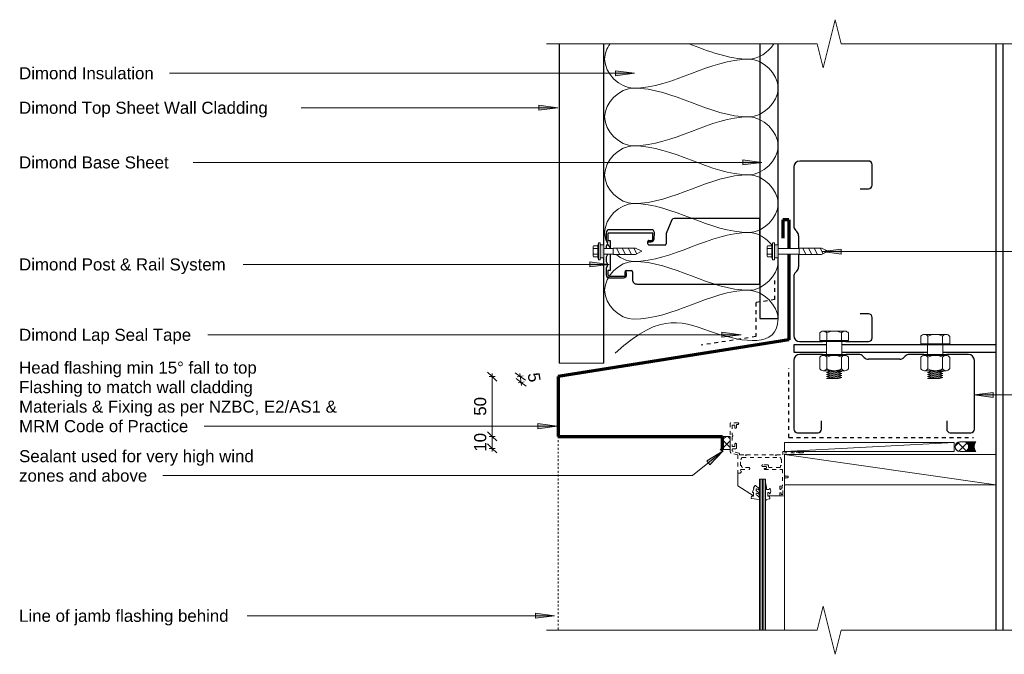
# Model space of a CAD drawing. Header units: millimetres. Extents: x -6646 to -5323, y 2886 to 3413.
# Tile 1 of 2: x -6646 to -5828, y 2886 to 3413. Entities that reach past the tile are written whole.
import ezdxf

# ---------------------------------------------------------------- set-up
doc = ezdxf.new("R2010")
doc.units = ezdxf.units.MM
for name, pattern in [('Dash', [6.35, 3.175, -3.175]), ('Dash 1_16_', [3.175, 1.5875, -1.5875]), ('Dash 1_8_', [6.35, 3.175, -3.175])]:
    doc.linetypes.add(name, pattern=pattern)
for name, color, linetype, lineweight in [('A-ANNO-DIMS', 7, 'Continuous', 9), ('A-ANNO-DIMS-5', 7, 'Continuous', 9), ('A-DETL-GENF', 7, 'Continuous', 9), ('A-DETL-GENF-HDLN', 7, 'Dash 1_8_', 9), ('A-DETL-MEDM', 7, 'Continuous', 30), ('A-DETL-THIN', 7, 'Continuous', 9), ('G-ANNO-TEXT', 7, 'Continuous', 9)]:
    doc.layers.add(name, color=color, linetype=linetype, lineweight=lineweight)
doc.layers.add('A-DETL', color=7, linetype='Continuous', lineweight=9, true_color=0x00a600)
doc.layers.add('A-DETL-HDLN', color=7, linetype='Dash 1_16_', lineweight=9, true_color=0x3e3e3e)
doc.styles.add('Arial', font='arial.ttf', dxfattribs={"height": 10})
doc.dimstyles.new('New_ARIAL_2', dxfattribs={"dimscale": 304.8, "dimtxt": 10.202594, "dimasz": 0.024606, "dimexe": 0.008202, "dimexo": 0.0625, "dimgap": 0.00651, "dimtad": 1, "dimdec": 0, "dimzin": 0, "dimdsep": 46, "dimtxsty": 'Arial', "dimblk1": 'OBLIQUE', "dimblk2": 'OBLIQUE', "dimsah": 1, "dimcen": 0.09, "dimdle": 0.008202, "dimazin": 0, "dimtfac": 1, "dimtdec": 4, "dimtix": 1, "dimtmove": 0, "dimatfit": 3, "dimfxl": 0.008202, "dimfxlon": 1, "dimtvp": 1, "dimtolj": 1, "dimtzin": 0, "dimarcsym": 2})
doc.dimstyles.new('New_ARIAL_2_1', dxfattribs={"dimscale": 304.8, "dimtxt": 10.202594, "dimasz": 0.024606, "dimexe": 0.008202, "dimexo": 0.0625, "dimgap": 0.00651, "dimtad": 1, "dimdec": 0, "dimzin": 0, "dimdsep": 46, "dimtxsty": 'Arial', "dimblk1": 'OBLIQUE', "dimblk2": 'OBLIQUE', "dimsah": 1, "dimcen": 0.09, "dimdle": 0.008202, "dimazin": 0, "dimtfac": 1, "dimtdec": 4, "dimtix": 1, "dimtmove": 2, "dimatfit": 3, "dimfxl": 0.008202, "dimfxlon": 1, "dimtvp": 1, "dimtolj": 1, "dimtzin": 0, "dimarcsym": 2})

# ---------------------------------------------------------------- blocks, each defined once
blk = doc.blocks.new('Dimond AshGrid Post _ Rail Base - Dimond AshGrid Post _ Rail Base-2102051-ASC - Window _ Door Head')
at = {"layer": 'A-DETL-GENF', "lineweight": 30}
for p, q in [((48.25, 22.5), (-179.99, 22.5)), ((-179.99, 22.5), (-179.99, 7.5)), ((-179.99, 7.5), (-129.63, 7.5)), ((-118.63, 7.5), (48.25, 7.5))]:
    blk.add_line(p, q, dxfattribs=at)
blk = doc.blocks.new('dmd _timber liner1 - window head 2-2125877-ASC - Window _ Door Head')
at = {"layer": 'A-DETL-GENF'}
for p, q in [((-12.5, 87.79), (-12.5, 81.66)), ((-12.5, -87.79), (12.5, 87.79)), ((12.5, -87.79), (12.5, 87.79)), ((-12.5, 81.66), (-12.5, -87.79)), ((-12.5, -87.79), (12.5, -87.79))]:
    blk.add_line(p, q, dxfattribs=at)
blk = doc.blocks.new('window head1 - Window 2-1971277-ASC - Window _ Door Head')
at = {"layer": 'A-DETL-GENF'}
for p, q in [((0, 4.95), (0, -5.5)), ((18.01, -125.43), (18.01, 0)), ((18.01, 0), (23.01, 0)), ((19.26, -125.43), (19.26, 0)), ((20.51, -125.43), (20.51, 0)), ((21.76, -125.43), (21.76, 0)), ((23.01, -125.43), (23.01, 0)), ((0, -5.5), (13.02, -13.85)), ((12.29, -10.74), (13.52, -8.12)), ((13.05, -7.28), (14.15, -5.39)), ((13.52, -7.64), (13.26, -7.64)), ((13.52, -8.12), (13.52, -7.64)), ((15.42, -8.17), (15.42, -9.35)), ((23.01, -3.69), (23.01, -9.16)), ((24.01, -7.07), (23.51, -3.66)), ((24.01, -8.6), (24.01, -7.07)), ((26.52, -7.77), (26.26, -8.6)), ((11.32, -15.73), (11.47, -14)), ((11.47, -14), (13.02, -14)), ((17.73, -16.97), (11.53, -16)), ((13.02, -11.1), (12.52, -11.1)), ((13.02, -14), (13.02, -11.1)), ((15.42, -11.78), (15.42, -12.83)), ((17.91, -8.61), (17.77, -8.78)), ((18.02, -15.43), (18.02, -16.73)), ((23.01, -10.89), (23.01, -17.75)), ((26.26, -8.6), (24.01, -8.6)), ((24.03, -16.91), (26.54, -16.24)), ((35, -13.85), (25, -13.85)), ((25.01, -14), (25.01, -11.1)), ((25.01, -11.1), (26.26, -11.1)), ((26.56, -14), (25.01, -14)), ((26.26, -11.1), (26.52, -11.92)), ((26.73, -15.98), (26.56, -14)), ((23.48, -17.87), (24.03, -16.91))]:
    blk.add_line(p, q, dxfattribs=at)
for centre, radius, start, end in [((13.26, -7.4), 0.237, 150, 270), ((14.58, -5.64), 0.5, 94.13533, 150), ((14.49, -6.14), 1, 17.9896, 87.0762), ((15.67, -8.17), 0.25, 80.2777, 180), ((15.92, -5.67), 0.5, 197.9896, 245.17835), ((13.48, -10.95), 5.31, 31.30042, 65.17835), ((15.18, -11.04), 3.16, 45.3449, 80.2777), ((17.58, -8.32), 0.444, 319.20688, 32.7008), ((23.26, -3.69), 0.25, 8.37364, 180), ((26.76, -7.85), 0.25, 28.07249, 162.41205), ((23.01, -9.85), 4.5, 331.92751, 28.07249), ((11.57, -15.75), 0.25, 175, 261.04611), ((12.52, -10.85), 0.25, 154.98875, 270), ((15.92, -9.35), 0.5, 180, 245.01386), ((15.67, -11.78), 0.25, 73.92868, 180), ((15.92, -12.83), 0.5, 180, 249.6624), ((13.27, -15.04), 5.78, 34.68363, 65.01386), ((14.58, -15.57), 4.19, 46.10803, 73.92868), ((14.29, -17.24), 4.21, 27.38899, 69.6624), ((17.58, -8.61), 0.25, 225.3449, 319.20688), ((17.6, -12.27), 0.3, 247.19356, 327), ((17.34, -11.97), 0.682, 327, 36.9849), ((17.52, -15.43), 0.5, 0, 29.17044), ((26.76, -11.85), 0.25, 197.58795, 331.92751), ((26.48, -16), 0.25, 285, 4.74193), ((17.77, -16.73), 0.25, 261.04611, 0), ((23.26, -17.75), 0.25, 180, 330)]:
    blk.add_arc(centre, radius, start, end, dxfattribs=at)
at = {"layer": 'A-DETL-GENF-HDLN'}
for p, q in [((-6.17, 46.34), (-6.17, 35.57)), ((0.08, 46.86), (-5.55, 46.86)), ((-2.47, 45.01), (-4.47, 45.01)), ((-4.47, 45.01), (-4.47, 36.92)), ((-2.47, 43.11), (-2.47, 45.01)), ((0.08, 45.36), (-0.97, 45.36)), ((-0.97, 43.11), (-0.97, 45.36)), ((-6.17, 35.57), (-6.17, 24.81)), ((-4.47, 35.31), (-4.47, 27.21)), ((-6.17, 24.81), (-6.17, 23.04)), ((-2.47, 27.21), (-4.47, 27.21)), ((-4.47, 24.86), (-4.47, 23.69)), ((-1.68, 25.36), (-3.96, 25.36)), ((-2.47, 29.11), (-2.47, 27.21)), ((-0.97, 29.11), (-0.97, 26.07)), ((0, 20.15), (-5.51, 21.63)), ((1.02, 21.64), (-3.68, 22.9)), ((0, 20.15), (0, 4.95)), ((2.05, 20.15), (6.22, 20.15)), ((2.45, 11.35), (2.45, 16.65)), ((2.45, 16.65), (3.25, 16.65)), ((3.25, 16.65), (3.25, 17.51)), ((3.91, 18.15), (35.1, 18.15)), ((6.81, 19.56), (6.22, 20.15)), ((7.4, 20.15), (6.81, 19.56)), ((7.4, 20.15), (31.22, 20.15)), ((31.81, 19.56), (31.22, 20.15)), ((32.4, 20.15), (31.81, 19.56)), ((32.4, 20.15), (37.5, 20.15)), ((35.71, 16.65), (35.71, 17.74)), ((36.5, 16.65), (35.71, 16.65)), ((36.5, 16.65), (36.5, 11.35)), ((38.98, 23.15), (37.5, 23.15)), ((37.5, 23.15), (37.5, 20.15)), ((39, 3.36), (39, 21.9)), ((53.65, 21.9), (39, 21.9)), ((39, 20.83), (39, 3.83)), ((45.34, 22.35), (45.34, 23.15)), ((51.7, 22.35), (45.34, 22.35)), ((51.7, 23.15), (51.7, 22.35)), ((3.25, 11.35), (2.45, 11.35)), ((3.25, 10.42), (3.25, 11.35)), ((9.6, 9.85), (4.03, 9.85)), ((24.95, 11.95), (20.8, 11.95)), ((23.65, 10.45), (20.8, 10.45)), ((23.65, 8.95), (22.4, 8.95)), ((25.55, 10.37), (25.55, 11.55)), ((35.07, 9.85), (26.17, 9.85)), ((36.5, 11.35), (35.69, 11.35)), ((35.69, 11.35), (35.69, 10.38)), ((2.05, 4.95), (0, 4.95)), ((2.87, 5.77), (2.05, 4.95)), ((2.96, 6.51), (2.45, 7.4)), ((2.88, 8.15), (9.6, 8.15)), ((22.4, 8.15), (37.3, 8.15)), ((37.3, 8.15), (37.3, -5.85)), ((39, 0.43), (39, -13.85)), ((39.7, 2.65), (41.25, 2.65)), ((39.73, 1.15), (41.25, 1.15)), ((37.3, -5.85), (35, -5.85)), ((35, -5.85), (35, -7.88)), ((36.25, -7.1), (36.25, -7.88)), ((37.5, -7.1), (36.25, -7.1)), ((37.5, -12.6), (37.5, -7.1)), ((35, -11.81), (35, -13.85)), ((35, -13.85), (39, -13.85)), ((36.25, -12.6), (36.25, -11.81)), ((36.25, -12.6), (37.5, -12.6))]:
    blk.add_line(p, q, dxfattribs=at)
for centre, radius, start, end in [((-5.6, 46.29), 0.571, 85.28808, 174.71192), ((-1.72, 43.11), 0.75, 180, 360), ((0.08, 46.11), 0.75, 270, 90), ((-5.08, 36.11), 1.01, 307.08651, 52.91349), ((-3.92, 24.8), 0.554, 94.60976, 185.39024), ((-1.72, 29.11), 0.75, 0, 180), ((-1.68, 26.07), 0.712, 270, 0), ((-3.81, 23.28), 2.37, 185.77671, 224.22329), ((-2.63, 24.74), 2.12, 209.60039, 240.39961), ((0.78, 20.96), 0.715, 350.59055, 79.40945), ((2.08, 20.75), 0.598, 170.59055, 267.40945), ((4.01, 17.39), 0.767, 82.95832, 171.04168), ((35.03, 17.4), 0.754, 26.64159, 95.35841), ((53.65, 23.15), 1.25, 270, 0), ((4.08, 10.73), 0.883, 200.80132, 273.19868), ((8.91, 9), 1.09, 309.01479, 50.98521), ((20.8, 11.2), 0.75, 90, 270), ((22.4, 8.55), 0.4, 90, 270), ((23.15, 9.7), 0.901, 303.69007, 56.30993), ((24.9, 11.23), 0.728, 26.61131, 94.11559), ((26.14, 10.44), 0.59, 186.64331, 273.35669), ((35.06, 10.49), 0.642, 270.48427, 349.51573), ((2.96, 7.61), 0.552, 98.54161, 201.45839), ((2.39, 6.21), 0.649, 317.70693, 27.70693), ((39.7, 3.36), 0.703, 180, 270), ((39.73, 0.43), 0.727, 90, 180), ((41.25, 1.9), 0.75, 270, 90), ((35.63, -7.88), 0.625, 180, 360), ((35.63, -11.81), 0.625, 0, 180)]:
    blk.add_arc(centre, radius, start, end, dxfattribs=at)
blk = doc.blocks.new('dmd_sealant - Use sealant for very high wind zones _ above-2049923-ASC - Window _ Door Head')
at = {"layer": 'A-DETL-GENF'}
h = blk.add_hatch(dxfattribs=at)
h.set_pattern_fill('FP_1', color=256, style=0, pattern_type=2)
h.set_pattern_definition([(45, (6061.433, -3056.039), (-3.535534, 3.535534), []), (135, (6061.433, -3056.039), (-3.535534, -3.535534), [])])
h.paths.add_polyline_path([(0, 0), (5.83, 0), (5.83, 10.76), (0, 10.76)])
for p, q in [((5.83, 10.76), (0, 10.76)), ((0, 10.76), (0, 0)), ((5.83, 0), (5.83, 10.76)), ((0, 0), (5.83, 0))]:
    blk.add_line(p, q, dxfattribs=at)
blk = doc.blocks.new('HP_WProof - PEF Rod with Sealant - HP_Wproof - PEF Rod With Sealant-1913247-ASC - Window _ Door Head')
at = {"layer": 'A-DETL-GENF'}
blk.add_hatch(color=256, dxfattribs=at).paths.add_polyline_path([(8.16, 20.27), (6.92, 19.49), (5.53, 19), (4.08, 18.84), (2.62, 19), (1.19, 19.51), (0, 20.27), (0, 10.15), (0.14, 11.21), (0.55, 12.19), (1.19, 13.04), (2.04, 13.69), (3.02, 14.09), (4.08, 14.23), (5.24, 14.05), (6.12, 13.69), (7, 12.99), (7.61, 12.19), (8.02, 11.17), (8.16, 10.15), (8.16, 12.99)])
h = blk.add_hatch(dxfattribs=at)
h.set_pattern_fill('FP_2', color=256, style=0, pattern_type=2)
h.set_pattern_definition([(135, (3062.314, 5871.856), (-3.535534, -3.535534), []), (225, (3062.314, 5871.856), (3.535534, -3.535534), [])])
h.paths.add_polyline_path([(8.16, 7.12), (8.16, 10.11), (8.02, 11.17), (7.61, 12.15), (6.96, 12.99), (6.12, 13.64), (5.13, 14.05), (4.08, 14.19), (3.02, 14.05), (2.04, 13.64), (1.19, 12.99), (0.55, 12.15), (0.14, 11.17), (0, 10.11), (0, 7.12), (0.14, 6.06), (0.55, 5.08), (1.19, 4.23), (2.04, 3.58), (3.02, 3.18), (4.08, 3.04), (5.13, 3.18), (6.12, 3.58), (6.96, 4.23), (7.61, 5.08), (8.02, 6.06)])
for p, q in [((0, 20.27), (0, 10.15)), ((8.16, 10.15), (8.16, 20.27)), ((0, 10.11), (0, 7.12)), ((8.16, 7.12), (8.16, 10.11))]:
    blk.add_line(p, q, dxfattribs=at)
for centre, radius, start, end in [((4.08, 25.38), 6.54, 231.44782, 308.55218), ((4.08, 10.11), 4.08, 360, 180), ((4.08, 7.12), 4.08, 180, 360)]:
    blk.add_arc(centre, radius, start, end, dxfattribs=at)
blk = doc.blocks.new('Packer _Adjustable_1 - Packer _Adjustable_ 2-2063901-ASC - Window _ Door Head')
at = {"layer": 'A-DETL-GENF'}
for p, q in [((83.05, 31.81), (75.57, 31.81)), ((75.57, 31.81), (75.57, -109)), ((75.57, 31.81), (82.99, -109)), ((83.05, -109), (83.05, 31.81)), ((75.57, -109), (83.05, -109))]:
    blk.add_line(p, q, dxfattribs=at)
blk = doc.blocks.new('DHS_purlins_150 - Dimond hi-span steel purlin _specify size_-1974646-ASC - Window _ Door Head')
at = {"layer": 'A-DETL-GENF', "lineweight": 30}
for p, q in [((62, 0), (5, 0)), ((0, -5), (0, -22.93)), ((65, -20), (65, -3)), ((55, -23), (62, -23)), ((0, -42.07), (0, -53.93)), ((1.46, -57.46), (2.54, -58.54)), ((4, -62.07), (4, -87.93)), ((0, -96.07), (0, -106.93)), ((2.54, -91.46), (1.46, -92.54)), ((0, -126.07), (0, -145)), ((62, -127), (55, -127)), ((65, -147), (65, -130)), ((5, -150), (62, -150))]:
    blk.add_line(p, q, dxfattribs=at)
for centre, radius, start, end in [((62, -3), 3, 360, 90), ((5, -5), 5, 90, 180), ((62, -20), 3, 270, 0), ((5, -53.93), 5, 180, 225), ((-1, -62.07), 5, 0, 45), ((-1, -87.93), 5, 315, 0), ((5, -96.07), 5, 135, 180), ((62, -130), 3, 360, 90), ((5, -145), 5, 180, 270), ((62, -147), 3, 270, 0)]:
    blk.add_arc(centre, radius, start, end, dxfattribs=at)
blk = doc.blocks.new('Long section5 - Dimond Brownbuilt 900 wall cladding _specify thickness and coating_-1978609-ASC - Window _ Door Head')
at = {"layer": 'A-DETL-GENF'}
blk.add_line((0, 0), (0, -37), dxfattribs=at)
at = {"layer": 'A-DETL-MEDM'}
for p, q in [((265.33, 0), (0, 0)), ((0, -37), (87.45, -37)), ((98.45, -37), (265.33, -37))]:
    blk.add_line(p, q, dxfattribs=at)
blk = doc.blocks.new('DHS_purlins_150 - Dimond hi-span steel purlin _specify size_-V1-ASC - Window _ Door Head')
at = {"layer": 'A-DETL-GENF', "lineweight": 30}
for p, q in [((62, 0), (5, 0)), ((0, -5), (0, -53.93)), ((65, -20), (65, -3)), ((55, -23), (62, -23)), ((1.46, -57.46), (2.54, -58.54)), ((4, -62.07), (4, -72.75)), ((4, -77.25), (4, -87.93)), ((0, -96.07), (0, -145)), ((2.54, -91.46), (1.46, -92.54)), ((62, -127), (55, -127)), ((65, -147), (65, -130)), ((5, -150), (23.93, -150)), ((43.07, -150), (62, -150))]:
    blk.add_line(p, q, dxfattribs=at)
for centre, radius, start, end in [((62, -3), 3, 360, 90), ((5, -5), 5, 90, 180), ((62, -20), 3, 270, 0), ((5, -53.93), 5, 180, 225), ((-1, -62.07), 5, 0, 45), ((-1, -87.93), 5, 315, 0), ((5, -96.07), 5, 135, 180), ((62, -130), 3, 360, 90), ((5, -145), 5, 180, 270), ((62, -147), 3, 270, 0)]:
    blk.add_arc(centre, radius, start, end, dxfattribs=at)
blk = doc.blocks.new('Steel Structure - Steel Structure-2125813-ASC - Window _ Door Head')
at = {"layer": 'A-DETL-GENF', "lineweight": 30}
for p, q in [((-56.77, 6), (-83.92, 6)), ((-83.92, 6), (-83.92, 0)), ((24.01, 6), (-44.07, 6)), ((83.92, 6), (43.16, 6)), ((-83.92, 0), (-56.77, 0)), ((-44.07, 0), (27.23, 0)), ((39.93, 0), (83.92, 0))]:
    blk.add_line(p, q, dxfattribs=at)
blk = doc.blocks.new('Steel Structure - Steel Structure-2047354-ASC - Window _ Door Head')
at = {"layer": 'A-DETL-GENF', "lineweight": 30}
for p, q in [((247.66, 6), (-239.46, 6)), ((-239.46, 0), (247.66, 0))]:
    blk.add_line(p, q, dxfattribs=at)
blk = doc.blocks.new('Dimond AshGrid Post _ Rail System - Dimond AshGrid Post _ Rail System-1973272-ASC - Window _ Door Head')
at = {"layer": 'A-DETL-GENF', "lineweight": 30}
for p, q in [((-22.1, 110.24), (-22.1, 98.24)), ((-20.77, 108.69), (-20.77, 96.97)), ((-16.02, 111.46), (-19.67, 111.46)), ((-14.32, 112.69), (-19.65, 112.69)), ((-16.02, 109.46), (-16.02, 111.46)), ((-2.25, 109.46), (-16.02, 109.46)), ((-11.71, 111.62), (-13.24, 112.44)), ((-9.07, 112.44), (-10.6, 111.62)), ((-5.32, 112.69), (-7.98, 112.69)), ((-2.71, 111.62), (-4.24, 112.44)), ((3.68, 112.69), (2.25, 112.69)), ((9.07, 109.46), (2.25, 109.46)), ((6.29, 111.62), (4.76, 112.44)), ((8.93, 112.44), (7.4, 111.62)), ((15.07, 111.46), (9.07, 111.46)), ((9.07, 111.46), (9.07, 109.46)), ((15.45, 112.69), (10.02, 112.69)), ((15.07, 73.96), (15.07, 111.46)), ((17.9, 75.14), (17.9, 110.24)), ((-17.02, 90.96), (-23.51, 90.96)), ((-20.77, 96.97), (-17.02, 96.97)), ((-19.4, 95.81), (-16.04, 96.16)), ((-16.02, 95.97), (-16.02, 91.96)), ((-27.22, 87.21), (-27.22, -15)), ((5.22, 63.91), (5.22, 77.16)), ((6.22, 78.16), (8.07, 78.16)), ((8, 77.64), (8, 75.39)), ((9.07, 77.16), (9.07, 75.16)), ((10.17, 73.96), (15.07, 73.96)), ((10.33, 72.94), (15.33, 72.69)), ((14.85, 62.91), (6.22, 62.91)), ((26.01, 58.18), (14.85, 62.91)), ((27.22, 4.25), (27.22, 56.33)), ((27.22, -15), (27.22, 4.25)), ((-27.22, -15), (27.22, -15))]:
    blk.add_line(p, q, dxfattribs=at)
for centre, radius, start, end in [((-19.65, 110.24), 2.45, 90, 180), ((-16.76, 108.69), 4.02, 136.41957, 180), ((-14.32, 110.24), 2.45, 63.66863, 90), ((-11.15, 112.74), 1.25, 243.66863, 296.33137), ((-7.98, 110.24), 2.45, 90, 116.33137), ((-5.32, 110.24), 2.45, 63.66863, 90), ((-2.15, 112.74), 1.25, 243.66863, 265.34225), ((3.68, 110.24), 2.45, 63.66863, 90), ((6.85, 112.74), 1.25, 243.66863, 296.33137), ((10.02, 110.24), 2.45, 90, 116.33137), ((15.45, 110.24), 2.45, 0, 90), ((-19.65, 98.24), 2.45, 180, 276), ((-23.51, 87.25), 3.71, 90, 180.6364), ((-17.02, 95.97), 1, 360, 90), ((-17.02, 91.96), 1, 270, 360), ((6.22, 77.16), 1, 90, 180), ((10.45, 75.39), 2.45, 180, 267.14), ((8.07, 77.16), 1, 360, 90), ((10.27, 75.16), 1.2, 180, 265.22289), ((15.45, 75.14), 2.45, 267.14, 0), ((6.22, 63.91), 1, 180, 270), ((25.21, 56.33), 2.01, 0, 66.57877)]:
    blk.add_arc(centre, radius, start, end, dxfattribs=at)
blk = doc.blocks.new('Break Line_dimond - Break Line_dimond-2048575-ASC - Window _ Door Head')
at = {"layer": 'A-DETL-GENF'}
for p, q in [((5, 20), (0, 0)), ((10, 0), (5, 20)), ((-10, 0), (-246.08, 0)), ((-5, -20), (-10, 0)), ((0, 0), (-5, -20)), ((234.73, 0), (10, 0))]:
    blk.add_line(p, q, dxfattribs=at)
blk = doc.blocks.new('Break Line_dimond - Break Line_dimond-2049729-ASC - Window _ Door Head')
at = {"layer": 'A-DETL-GENF'}
for p, q in [((-10, 0), (-5, 20)), ((-5, 20), (0, 0)), ((-246.08, 0), (-10, 0)), ((0, 0), (5, -20)), ((5, -20), (10, 0)), ((10, 0), (234.73, 0))]:
    blk.add_line(p, q, dxfattribs=at)
blk = doc.blocks.new('Detail-Screws-12Gx45mmTek screw 30mm1 - Prefinished screw with neoprene washer-2084702-ASC - Window _ Door Head')
at = {"layer": 'A-DETL-GENF'}
blk.add_hatch(color=256, dxfattribs=at).paths.add_polyline_path([(-5.5, 0), (5.5, 0), (5.5, 3), (-5.5, 3)])
for p, q in [((-4.5, 8.68), (-4.5, 5)), ((-4.5, 5), (-4.5, 8.68)), ((3.37, 9), (-3.38, 9)), ((-3.38, 9), (3.37, 9)), ((-2.25, 5), (-2.25, 8.68)), ((2.25, 5), (2.25, 8.68)), ((4.5, 5), (4.5, 8.68)), ((4.5, 5), (4.5, 8.68)), ((-4.5, 5), (-7, 4.5)), ((-7, 4.5), (-4.5, 5)), ((-7, 4.5), (-7, 3)), ((-7, 3), (-7, 4.5)), ((-7, 4.5), (7, 4.5)), ((-7, 3), (-5.5, 3)), ((-5.5, 3), (-7, 3)), ((5.5, 3), (-5.5, 3)), ((-5.5, 3), (-5.5, 0)), ((-5.5, 0), (5.5, 0)), ((-4.5, 5), (4.5, 5)), ((-2.25, 0), (-2.25, -7.67)), ((2.25, -7.67), (2.25, 0)), ((7, 4.5), (4.5, 5)), ((7, 4.5), (4.5, 5)), ((5.5, 3), (7, 3)), ((7, 3), (5.5, 3)), ((5.5, 0), (5.5, 3)), ((7, 3), (7, 4.5)), ((7, 4.5), (7, 3)), ((-2.25, -7.67), (-2.55, -7.67)), ((-2.55, -7.67), (-2.55, -26.17)), ((-2.25, -7.67), (2.25, -7.67)), ((2.55, -7.67), (2.25, -7.67)), ((2.55, -26.17), (2.55, -7.67)), ((-2.55, -13.2), (2.55, -10.5)), ((-2.55, -18.02), (2.55, -15.32)), ((-2.55, -22.84), (2.55, -20.15)), ((-2.55, -26.17), (0, -31.67)), ((-1.99, -27.37), (2.55, -24.97)), ((0, -31.67), (2.55, -26.17))]:
    blk.add_line(p, q, dxfattribs=at)
for centre, radius, start, end in [((-3.38, 6.87), 2.13, 90, 121.89079), ((-3.38, 6.87), 2.13, 58.10921, 121.89079), ((0, 0.96), 8.04, 73.7398, 106.2602), ((3.37, 6.87), 2.13, 58.10921, 121.89079), ((3.37, 6.87), 2.13, 58.10921, 90)]:
    blk.add_arc(centre, radius, start, end, dxfattribs=at)
blk = doc.blocks.new('Detail-Screws-12Gx45mmTek screw 30mm1 - Prefinished screw with neoprene washer-2084741-ASC - Window _ Door Head')
at = {"layer": 'A-DETL-GENF'}
blk.add_hatch(color=256, dxfattribs=at).paths.add_polyline_path([(-5.5, 0), (5.5, 0), (5.5, 3), (-5.5, 3)])
for p, q in [((-4.5, 8.68), (-4.5, 5)), ((-4.5, 5), (-4.5, 8.68)), ((3.37, 9), (-3.38, 9)), ((-3.38, 9), (3.37, 9)), ((-2.25, 5), (-2.25, 8.68)), ((2.25, 5), (2.25, 8.68)), ((4.5, 5), (4.5, 8.68)), ((4.5, 5), (4.5, 8.68)), ((-4.5, 5), (-7, 4.5)), ((-7, 4.5), (-4.5, 5)), ((-7, 4.5), (-7, 3)), ((-7, 3), (-7, 4.5)), ((-7, 4.5), (7, 4.5)), ((-7, 3), (-5.5, 3)), ((-5.5, 3), (-7, 3)), ((5.5, 3), (-5.5, 3)), ((-5.5, 3), (-5.5, 0)), ((-5.5, 0), (5.5, 0)), ((-4.5, 5), (4.5, 5)), ((-2.25, 0), (-2.25, -17.68)), ((2.25, -17.68), (2.25, 0)), ((7, 4.5), (4.5, 5)), ((7, 4.5), (4.5, 5)), ((5.5, 3), (7, 3)), ((7, 3), (5.5, 3)), ((5.5, 0), (5.5, 3)), ((7, 3), (7, 4.5)), ((7, 4.5), (7, 3)), ((-2.25, -17.68), (-2.55, -17.68)), ((-2.55, -17.68), (-2.55, -36.18)), ((-2.55, -23.2), (2.55, -20.51)), ((-2.25, -17.68), (2.25, -17.68)), ((2.55, -17.68), (2.25, -17.68)), ((2.55, -36.18), (2.55, -17.68)), ((-2.55, -28.02), (2.55, -25.33)), ((-2.55, -32.85), (2.55, -30.15)), ((-2.55, -36.18), (0, -41.68)), ((-1.99, -37.38), (2.55, -34.97)), ((0, -41.68), (2.55, -36.18))]:
    blk.add_line(p, q, dxfattribs=at)
for centre, radius, start, end in [((-3.38, 6.87), 2.13, 90, 121.89079), ((-3.38, 6.87), 2.13, 58.10921, 121.89079), ((0, 0.96), 8.04, 73.7398, 106.2602), ((3.37, 6.87), 2.13, 58.10921, 121.89079), ((3.37, 6.87), 2.13, 58.10921, 90)]:
    blk.add_arc(centre, radius, start, end, dxfattribs=at)
blk = doc.blocks.new('Anchor Bolts-Side - 1_2_-2076679-ASC - Window _ Door Head')
at = {"layer": 'A-DETL-GENF'}
for p, q in [((-11.96, 159.54), (-11.96, 153.19)), ((9, 161.03), (-9, 161.03)), ((-6.05, 153.19), (-6.05, 159.54)), ((6.05, 153.19), (6.05, 159.54)), ((11.96, 153.19), (11.96, 159.54)), ((-11.96, 153.19), (11.96, 153.19)), ((-9.57, 153.19), (-9.57, 152.4)), ((-9.57, 152.4), (-6.35, 152.4)), ((6.35, 152.4), (-6.35, 152.4)), ((-6.35, 152.4), (-6.35, 141.72)), ((6.35, 152.4), (9.57, 152.4)), ((6.35, 141.72), (6.35, 152.4)), ((9.57, 152.4), (9.57, 153.19)), ((-11.96, 139.44), (-11.96, 129.71)), ((9.57, 141.72), (-9.57, 141.72)), ((-9.57, 141.72), (-9.57, 140.93)), ((-9.57, 140.93), (9.57, 140.93)), ((-9, 140.93), (-9.57, 140.93)), ((-6.05, 129.71), (-6.05, 139.44)), ((6.05, 129.71), (6.05, 139.44)), ((9, 140.93), (9.57, 140.93)), ((9.57, 140.93), (9.57, 141.72)), ((11.96, 129.71), (11.96, 139.44)), ((-9, 128.23), (-6.35, 128.23)), ((3.57, 128.23), (-6.35, 128.23)), ((-6.35, 128.23), (-3.61, 127.43)), ((-3.61, 127.43), (-6.35, 126.64)), ((-6.35, 126.64), (6.5, 127.43)), ((-6.35, 126.64), (-3.61, 125.84)), ((-3.61, 125.84), (-6.35, 125.05)), ((-6.35, 125.05), (6.28, 125.83)), ((-6.35, 125.05), (-3.61, 124.26)), ((-3.61, 124.26), (-6.35, 123.46)), ((-6.35, 123.46), (6.28, 124.24)), ((-6.35, 123.46), (-3.61, 122.67)), ((-3.61, 127.43), (3.57, 128.23)), ((-3.61, 125.84), (3.57, 126.64)), ((-3.61, 124.26), (3.57, 125.05)), ((-3.61, 122.67), (3.57, 123.46)), ((3.57, 128.23), (9, 128.23)), ((6.5, 127.43), (3.57, 128.23)), ((3.57, 126.64), (6.5, 127.43)), ((6.32, 125.84), (3.57, 126.64)), ((3.57, 125.05), (6.32, 125.84)), ((6.32, 124.26), (3.57, 125.05)), ((3.57, 123.46), (6.32, 124.26)), ((6.32, 122.67), (3.57, 123.46)), ((-3.61, 122.67), (-6.35, 121.88)), ((-6.35, 121.88), (6.34, 122.66)), ((-6.35, 121.88), (3.57, 121.88)), ((3.57, 121.88), (6.32, 122.67))]:
    blk.add_line(p, q, dxfattribs=at)
for centre, radius, start, end in [((-9, 157.36), 3.67, 90, 143.51464), ((-9, 157.36), 3.67, 36.48536, 143.51464), ((0, 147.98), 13.05, 62.36995, 117.63005), ((9, 157.36), 3.67, 36.48536, 143.51464), ((9, 157.36), 3.67, 36.48536, 90), ((-9, 137.25), 3.67, 90, 143.51464), ((-9, 137.25), 3.67, 36.48536, 143.51464), ((0, 127.88), 13.05, 62.36995, 117.63005), ((9, 137.25), 3.67, 36.48536, 143.51464), ((9, 137.25), 3.67, 36.48536, 90), ((-9, 131.9), 3.67, 216.48536, 270), ((-9, 131.9), 3.67, 216.48536, 323.51464), ((0, 141.28), 13.05, 242.36995, 297.63005), ((9, 131.9), 3.67, 216.48536, 323.51464), ((9, 131.9), 3.67, 270, 323.51464), ((9, 131.9), 3.67, 270, 323.51464)]:
    blk.add_arc(centre, radius, start, end, dxfattribs=at)
blk = doc.blocks.new('Anchor Bolts-Side - 1_2_-2067508-ASC - Window _ Door Head')
at = {"layer": 'A-DETL-GENF'}
for p, q in [((-11.96, 159.54), (-11.96, 153.19)), ((9, 161.03), (-9, 161.03)), ((-6.05, 153.19), (-6.05, 159.54)), ((6.05, 153.19), (6.05, 159.54)), ((11.96, 153.19), (11.96, 159.54)), ((-11.96, 153.19), (11.96, 153.19)), ((-9.57, 153.19), (-9.57, 152.4)), ((-9.57, 152.4), (-6.35, 152.4)), ((6.35, 152.4), (-6.35, 152.4)), ((-6.35, 152.4), (-6.35, 144.4)), ((6.35, 152.4), (9.57, 152.4)), ((6.35, 144.4), (6.35, 152.4)), ((9.57, 152.4), (9.57, 153.19)), ((-11.96, 142.12), (-11.96, 132.39)), ((9.57, 144.4), (-9.57, 144.4)), ((-9.57, 144.4), (-9.57, 143.61)), ((-9.57, 143.61), (9.57, 143.61)), ((-9, 143.61), (-9.57, 143.61)), ((-6.05, 132.39), (-6.05, 142.12)), ((6.05, 132.39), (6.05, 142.12)), ((9, 143.61), (9.57, 143.61)), ((9.57, 143.61), (9.57, 144.4)), ((11.96, 132.39), (11.96, 142.12)), ((-9, 130.91), (-6.35, 130.91)), ((3.57, 130.91), (-6.35, 130.91)), ((-6.35, 130.91), (-3.61, 130.11)), ((-3.61, 130.11), (3.57, 130.91)), ((3.57, 130.91), (9, 130.91)), ((6.5, 130.11), (3.57, 130.91)), ((-3.61, 130.11), (-6.35, 129.32)), ((-6.35, 129.32), (6.5, 130.11)), ((-6.35, 129.32), (-3.61, 128.52)), ((-3.61, 128.52), (-6.35, 127.73)), ((-6.35, 127.73), (6.28, 128.51)), ((-6.35, 127.73), (-3.61, 126.94)), ((-3.61, 126.94), (-6.35, 126.14)), ((-6.35, 126.14), (6.28, 126.92)), ((-6.35, 126.14), (-3.61, 125.35)), ((-3.61, 125.35), (-6.35, 124.56)), ((-6.35, 124.56), (6.34, 125.34)), ((-6.35, 124.56), (3.57, 124.56)), ((-3.61, 128.52), (3.57, 129.32)), ((-3.61, 126.94), (3.57, 127.73)), ((-3.61, 125.35), (3.57, 126.14)), ((3.57, 129.32), (6.5, 130.11)), ((6.32, 128.52), (3.57, 129.32)), ((3.57, 127.73), (6.32, 128.52)), ((6.32, 126.94), (3.57, 127.73)), ((3.57, 126.14), (6.32, 126.94)), ((6.32, 125.35), (3.57, 126.14)), ((3.57, 124.56), (6.32, 125.35))]:
    blk.add_line(p, q, dxfattribs=at)
for centre, radius, start, end in [((-9, 157.36), 3.67, 90, 143.51464), ((-9, 157.36), 3.67, 36.48536, 143.51464), ((0, 147.98), 13.05, 62.36995, 117.63005), ((9, 157.36), 3.67, 36.48536, 143.51464), ((9, 157.36), 3.67, 36.48536, 90), ((-9, 139.93), 3.67, 90, 143.51464), ((-9, 139.93), 3.67, 36.48536, 143.51464), ((0, 130.56), 13.05, 62.36995, 117.63005), ((9, 139.93), 3.67, 36.48536, 143.51464), ((9, 139.93), 3.67, 36.48536, 90), ((-9, 134.58), 3.67, 216.48536, 270), ((-9, 134.58), 3.67, 216.48536, 323.51464), ((0, 143.96), 13.05, 242.36995, 297.63005), ((9, 134.58), 3.67, 216.48536, 323.51464), ((9, 134.58), 3.67, 270, 323.51464), ((9, 134.58), 3.67, 270, 323.51464)]:
    blk.add_arc(centre, radius, start, end, dxfattribs=at)
blk = doc.blocks.new('DIMBLOCK1-ASC - Window _ Door Head')
at = {"layer": 'A-ANNO-DIMS-5'}
for p, q in [((-6253.35, 3116.52), (-6257.1, 3120.27)), ((-6253.35, 3116.52), (-6255.85, 3116.52)), ((-6253.35, 3064.3), (-6253.35, 3119.02)), ((-6253.35, 3116.52), (-6249.6, 3112.77)), ((-6253.35, 3116.52), (-6250.85, 3116.52)), ((-6253.35, 3066.8), (-6257.1, 3070.55)), ((-6253.35, 3066.8), (-6255.85, 3066.8)), ((-6253.35, 3066.8), (-6249.6, 3063.05)), ((-6253.35, 3066.8), (-6250.85, 3066.8))]:
    blk.add_line(p, q, dxfattribs=at)
at = {"layer": 'A-ANNO-DIMS-5', "color": 0, "insert": (-6268.32, 3083.97), "char_height": 10, "width": 18.4588, "attachment_point": 1, "rotation": 90, "line_spacing_factor": 0.941778, "style": 'Arial'}
blk.add_mtext('50', dxfattribs=at)
blk = doc.blocks.new('_Oblique')
at = {"color": 0, "linetype": 'ByBlock', "lineweight": -2}
blk.add_line((-0.5, -0.5), (0.5, 0.5), dxfattribs=at)
blk = doc.blocks.new('DIMBLOCK2-ASC - Window _ Door Head')
at = {"layer": 'A-ANNO-DIMS-5'}
for p, q in [((-6253.35, 3066.8), (-6257.1, 3070.55)), ((-6253.35, 3054.3), (-6253.35, 3069.3)), ((-6253.35, 3056.8), (-6257.1, 3060.55)), ((-6253.35, 3066.8), (-6255.85, 3066.8)), ((-6253.35, 3066.8), (-6249.6, 3063.05)), ((-6253.35, 3066.8), (-6250.85, 3066.8)), ((-6253.35, 3056.8), (-6255.85, 3056.8)), ((-6253.35, 3056.8), (-6249.6, 3053.05)), ((-6253.35, 3056.8), (-6250.85, 3056.8))]:
    blk.add_line(p, q, dxfattribs=at)
at = {"layer": 'A-ANNO-DIMS-5', "color": 0, "insert": (-6268.32, 3054.11), "char_height": 10, "width": 18.4588, "attachment_point": 1, "rotation": 90, "line_spacing_factor": 0.941778, "style": 'Arial'}
blk.add_mtext('10', dxfattribs=at)
blk = doc.blocks.new('DIMBLOCK3-ASC - Window _ Door Head')
at = {"layer": 'A-ANNO-DIMS-5'}
for p, q in [((-6230.05, 3116.58), (-6234.34, 3119.7)), ((-6230.05, 3116.58), (-6232.52, 3116.19)), ((-6230.45, 3119.05), (-6228.88, 3109.17)), ((-6230.05, 3116.58), (-6227.59, 3116.97)), ((-6230.05, 3116.58), (-6225.76, 3113.46)), ((-6229.27, 3111.64), (-6233.56, 3114.76)), ((-6229.27, 3111.64), (-6231.74, 3111.25)), ((-6229.27, 3111.64), (-6226.8, 3112.03)), ((-6229.27, 3111.64), (-6224.98, 3108.52))]:
    blk.add_line(p, q, dxfattribs=at)
at = {"layer": 'A-ANNO-DIMS-5', "color": 0, "insert": (-6214.12, 3120.47), "char_height": 10, "width": 9.2294, "attachment_point": 1, "rotation": 279, "line_spacing_factor": 0.941778, "style": 'Arial'}
blk.add_mtext('5', dxfattribs=at)

msp = doc.modelspace()

# ---------------------------------------------------------------- hatches: boundary and pattern name
at = {"layer": 'G-ANNO-TEXT'}
for points in [[(-6135.12, 3368.45), (-6150.99, 3370.54), (-6150.99, 3366.36)], [(-6198.84, 3339.78), (-6214.71, 3341.87), (-6214.71, 3337.69)], [(-6029.27, 3294.37), (-6045.14, 3296.46), (-6045.14, 3292.28)], [(-5979.33, 3220.3), (-5963.46, 3218.21), (-5963.46, 3222.39)], [(-6156.31, 3209.62), (-6172.18, 3211.71), (-6172.18, 3207.53)], [(-6046.63, 3151.18), (-6062.5, 3153.27), (-6062.5, 3149.09)], [(-5852.97, 3101.22), (-5837.1, 3099.13), (-5837.1, 3103.31)], [(-6199.42, 3075.3), (-6215.29, 3077.39), (-6215.29, 3073.21)], [(-6061.44, 3054.69), (-6075.14, 3046.4), (-6072.53, 3043.13)], [(-6201.62, 2917.77), (-6217.5, 2919.86), (-6217.5, 2915.68)]]:
    msp.add_hatch(color=256, dxfattribs=at).paths.add_polyline_path(points)

# ---------------------------------------------------------------- linework, layer by layer
at = {"layer": 'A-DETL', "lineweight": 70}
for p, q in [((-6006.8, 3246.54), (-6011.8, 3246.54)), ((-6011.8, 3246.54), (-6011.8, 3231.54)), ((-6006.8, 3246.54), (-6006.8, 3222.79)), ((-6006.8, 3218.29), (-6006.8, 3146.88)), ((-6006.8, 3146.88), (-6198.49, 3116.52)), ((-6198.49, 3116.52), (-6198.49, 3066.8)), ((-6198.49, 3066.8), (-6062.04, 3066.8)), ((-6062.04, 3056.8), (-6062.04, 3066.8)), ((-6063.28, 3055.21), (-6062.04, 3056.8))]:
    msp.add_line(p, q, dxfattribs=at)
at = {"layer": 'A-DETL', "linetype": 'Dash', "lineweight": 30}
for p, q in [((-6018.52, 3180.46), (-6018.52, 3197.12)), ((-6018.52, 3180.46), (-6034.39, 3177.94)), ((-6034.39, 3177.94), (-6034.39, 3149.72)), ((-6034.39, 3149.72), (-6079.7, 3142.55)), ((-6006.8, 3065.86), (-6006.8, 3123.13)), ((-6006.8, 3065.86), (-5853.6, 3065.86))]:
    msp.add_line(p, q, dxfattribs=at)
at = {"layer": 'A-DETL', "lineweight": 18}
for points, knots in [([(-6155.35, 3392.93), (-6158.16, 3389.08), (-6164.65, 3372.6), (-6147.23, 3356.13), (-6135.92, 3356.13)], [0.886669, 0.886669, 0.886669, 0.886669, 1.414214, 2.828427, 2.828427, 2.828427, 2.828427]), ([(-6135.92, 3260.13), (-6147.23, 3260.13), (-6164.88, 3243.44), (-6157.98, 3226.75), (-6154.94, 3222.77)], [0, 0, 0, 0, 1.414214, 1.967074, 1.967074, 1.967074, 1.967074]), ([(-6016.16, 3215.04), (-6016, 3214.07), (-6014.89, 3201.1), (-6028.61, 3188.13), (-6039.92, 3188.13)], [1.299609, 1.299609, 1.299609, 1.299609, 1.414214, 2.828427, 2.828427, 2.828427, 2.828427])]:
    msp.add_open_spline(points, degree=3, knots=knots, dxfattribs=at)
for points in [[(-6039.92, 3380.13), (-6057.14, 3380.13), (-6073.55, 3386.67), (-6089.99, 3392.92)], [(-6019.45, 3392.85), (-6024.01, 3385.6), (-6032.28, 3380.13), (-6039.92, 3380.13)], [(-6135.92, 3356.13), (-6102.94, 3356.13), (-6072.91, 3380.13), (-6039.92, 3380.13)], [(-6039.92, 3380.13), (-6028.61, 3380.13), (-6003.23, 3356.13), (-6028.61, 3332.13), (-6039.92, 3332.13)], [(-6135.92, 3356.13), (-6147.23, 3356.13), (-6172.61, 3332.13), (-6147.23, 3308.13), (-6135.92, 3308.13)], [(-6039.92, 3332.13), (-6072.91, 3332.13), (-6102.94, 3356.13), (-6135.92, 3356.13)], [(-6135.92, 3308.13), (-6102.94, 3308.13), (-6072.91, 3332.13), (-6039.92, 3332.13)], [(-6039.92, 3332.13), (-6028.61, 3332.13), (-6003.23, 3308.13), (-6028.61, 3284.13), (-6039.92, 3284.13)], [(-6135.92, 3308.13), (-6147.23, 3308.13), (-6172.61, 3284.13), (-6147.23, 3260.13), (-6135.92, 3260.13)], [(-6039.92, 3284.13), (-6072.91, 3284.13), (-6102.94, 3308.13), (-6135.92, 3308.13)], [(-6135.92, 3260.13), (-6102.94, 3260.13), (-6072.91, 3284.13), (-6039.92, 3284.13)], [(-6039.92, 3284.13), (-6028.61, 3284.13), (-6003.23, 3260.13), (-6028.61, 3236.13), (-6039.92, 3236.13)], [(-6039.92, 3236.13), (-6072.91, 3236.13), (-6102.94, 3260.13), (-6135.92, 3260.13)], [(-6135.92, 3212.13), (-6102.94, 3212.13), (-6072.91, 3236.13), (-6039.92, 3236.13)], [(-6039.92, 3236.13), (-6033, 3236.13), (-6025.57, 3231.64), (-6020.84, 3225.41)], [(-6150.26, 3217.91), (-6145.98, 3214.38), (-6140.82, 3212.13), (-6135.92, 3212.13)], [(-6135.92, 3212.13), (-6147.23, 3212.13), (-6172.61, 3188.13), (-6147.23, 3164.13), (-6135.92, 3164.13)], [(-6039.92, 3188.13), (-6072.91, 3188.13), (-6102.94, 3212.13), (-6135.92, 3212.13)], [(-6135.92, 3164.13), (-6102.94, 3164.13), (-6072.91, 3188.13), (-6039.92, 3188.13)], [(-6039.92, 3188.13), (-6028.61, 3188.13), (-6015.92, 3175.44), (-6015.92, 3164.13)]]:
    msp.add_open_spline(points, degree=3, dxfattribs=at)
at = {"layer": 'A-DETL'}
msp.add_open_spline([(-6015.93, 3164.68), (-6015.93, 3139.47), (-6082.07, 3152.59), (-6111.13, 3172.3), (-6151.14, 3135.94)], degree=3, knots=[0, 0, 0, 0, 0.1397079, 0.310973, 0.310973, 0.310973, 0.310973], dxfattribs=at)
at = {"layer": 'A-DETL-HDLN'}
msp.add_line((-6198.49, 3066.8), (-6198.49, 2905.8), dxfattribs=at)
at = {"layer": 'A-DETL-THIN'}
msp.add_line((-6010.55, 3026.69), (-6010.55, 2905.8), dxfattribs=at)
at = {"layer": 'G-ANNO-TEXT'}
for p, q in [((-6135.12, 3368.45), (-6150.99, 3370.54)), ((-6150.99, 3370.54), (-6150.99, 3366.36)), ((-6461.37, 3368.45), (-6521.36, 3368.45)), ((-6135.12, 3368.45), (-6461.37, 3368.45)), ((-6150.99, 3366.36), (-6135.12, 3368.45)), ((-6198.84, 3339.78), (-6412.04, 3339.78)), ((-6198.84, 3339.78), (-6214.71, 3341.87)), ((-6214.71, 3341.87), (-6214.71, 3337.69)), ((-6214.71, 3337.69), (-6198.84, 3339.78)), ((-6029.27, 3294.37), (-6045.14, 3296.46)), ((-6045.14, 3296.46), (-6045.14, 3292.28)), ((-6029.27, 3294.37), (-6501.81, 3294.37)), ((-6045.14, 3292.28), (-6029.27, 3294.37)), ((-5963.46, 3222.39), (-5979.33, 3220.3)), ((-5963.46, 3218.21), (-5963.46, 3222.39)), ((-5979.33, 3220.3), (-5963.46, 3218.21)), ((-5979.33, 3220.3), (-5483.56, 3220.3)), ((-6450.97, 3209.62), (-6460.18, 3209.62)), ((-6156.31, 3209.62), (-6450.97, 3209.62)), ((-6156.31, 3209.62), (-6172.18, 3211.71)), ((-6172.18, 3211.71), (-6172.18, 3207.53)), ((-6172.18, 3207.53), (-6156.31, 3209.62)), ((-6046.63, 3151.18), (-6489.63, 3151.18)), ((-6046.63, 3151.18), (-6062.5, 3153.27)), ((-6062.5, 3153.27), (-6062.5, 3149.09)), ((-6062.5, 3149.09), (-6046.63, 3151.18)), ((-5837.1, 3103.31), (-5852.97, 3101.22)), ((-5852.97, 3101.22), (-5837.1, 3099.13)), ((-5852.97, 3101.22), (-5483.56, 3101.22)), ((-5837.1, 3099.13), (-5837.1, 3103.31)), ((-6356.97, 3075.3), (-6492.59, 3075.3)), ((-6199.42, 3075.3), (-6356.97, 3075.3)), ((-6199.42, 3075.3), (-6215.29, 3077.39)), ((-6215.29, 3077.39), (-6215.29, 3073.21)), ((-6215.29, 3073.21), (-6199.42, 3075.3)), ((-6061.44, 3054.69), (-6087.06, 3034.18)), ((-6061.44, 3054.69), (-6075.14, 3046.4)), ((-6072.53, 3043.13), (-6061.44, 3054.69)), ((-6075.14, 3046.4), (-6072.53, 3043.13)), ((-6416.53, 3034.18), (-6526.99, 3034.18)), ((-6087.06, 3034.18), (-6416.53, 3034.18)), ((-6201.62, 2917.77), (-6217.5, 2919.86)), ((-6217.5, 2919.86), (-6217.5, 2915.68)), ((-6453.93, 2917.77), (-6456.87, 2917.77)), ((-6201.62, 2917.77), (-6453.93, 2917.77)), ((-6217.5, 2915.68), (-6201.62, 2917.77))]:
    msp.add_line(p, q, dxfattribs=at)

# ---------------------------------------------------------------- block references
at = {"layer": 'A-DETL-GENF'}
for name, p, rotation in [('Break Line_dimond - Break Line_dimond-2048575-ASC - Window _ Door Head', (-5973.49, 3392.91), 180), ('Long section5 - Dimond Brownbuilt 900 wall cladding _specify thickness and coating_-1978609-ASC - Window _ Door Head', (-6197.6, 3127.58), 90), ('Detail-Screws-12Gx45mmTek screw 30mm1 - Prefinished screw with neoprene washer-2084702-ASC - Window _ Door Head', (-6160.6, 3220.54), 89.99999999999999), ('Detail-Screws-12Gx45mmTek screw 30mm1 - Prefinished screw with neoprene washer-2084741-ASC - Window _ Door Head', (-6015.93, 3220.54), 89.99999999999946), ('Packer _Adjustable_1 - Packer _Adjustable_ 2-2063901-ASC - Window _ Door Head', (-5978.64, 2978.81), 89.9999999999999), ('HP_WProof - PEF Rod with Sealant - HP_Wproof - PEF Rod With Sealant-1913247-ASC - Window _ Door Head', (-5871.86, 3062.31), 269.9999999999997), ('dmd _timber liner1 - window head 2-2125877-ASC - Window _ Door Head', (-5922.75, 3039.19), 269.9999999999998), ('Break Line_dimond - Break Line_dimond-2049729-ASC - Window _ Door Head', (-5973.49, 2905.8), 180)]:
    msp.add_blockref(name, p, dxfattribs=dict(at, rotation=rotation))
at = {"layer": 'A-DETL-GENF', "lineweight": 30}
for name, p, rotation in [('Dimond AshGrid Post _ Rail Base - Dimond AshGrid Post _ Rail Base-2102051-ASC - Window _ Door Head', (-6008.43, 3344.66), 89.99999999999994), ('Steel Structure - Steel Structure-2047354-ASC - Window _ Door Head', (-5828.96, 3145.25), 89.99999999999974), ('Dimond AshGrid Post _ Rail System - Dimond AshGrid Post _ Rail System-1973272-ASC - Window _ Door Head', (-6045.93, 3220.54), 89.99999999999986), ('DHS_purlins_150 - Dimond hi-span steel purlin _specify size_-1974646-ASC - Window _ Door Head', (-5852.8, 3134.86), 270.0000000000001)]:
    msp.add_blockref(name, p, dxfattribs=dict(at, rotation=rotation))
for name, p in [('DHS_purlins_150 - Dimond hi-span steel purlin _specify size_-V1-ASC - Window _ Door Head', (-6002.8, 3295.54)), ('Steel Structure - Steel Structure-2125813-ASC - Window _ Door Head', (-5918.88, 3136.86))]:
    msp.add_blockref(name, p, dxfattribs=at)
at = {"layer": 'A-DETL-GENF'}
for name, p in [('Anchor Bolts-Side - 1_2_-2076679-ASC - Window _ Door Head', (-5969.3, 2993.14)), ('Anchor Bolts-Side - 1_2_-2067508-ASC - Window _ Door Head', (-5885.3, 2990.46)), ('window head1 - Window 2-1971277-ASC - Window _ Door Head', (-6049.43, 3031.23)), ('dmd_sealant - Use sealant for very high wind zones _ above-2049923-ASC - Window _ Door Head', (-6061.43, 3056.04))]:
    msp.add_blockref(name, p, dxfattribs=at)

# ---------------------------------------------------------------- texts
at = {"layer": 'G-ANNO-TEXT', "char_height": 10, "attachment_point": 1, "style": 'Arial'}
for s, insert, width in [('Dimond Insulation', (-6646.29, 3373.45), 139.0928), ('Dimond Top Sheet Wall Cladding', (-6646.29, 3344.78), 256.9408), ('Dimond Base Sheet', (-6646.29, 3299.37), 154.3248), ('Dimond Post & Rail System', (-6646.29, 3214.62), 213.2489), ('Dimond Lap Seal Tape', (-6646.29, 3156.18), 177.1729), ('Head flashing min 15° fall to top', (-6646.29, 3128.91), 246.1181), ('Flashing to match wall cladding', (-6646.29, 3112.71), 240.9071), ('Materials & Fixing as per NZBC, E2/AS1 & ', (-6646.29, 3096.5), 332.2995), ('MRM Code of Practice', (-6646.29, 3080.3), 173.9662), ('Sealant used for very high wind ', (-6646.29, 3055.39), 246.5189), ('zones and above', (-6646.29, 3039.18), 132.2784), ('Line of jamb flashing behind', (-6646.29, 2922.77), 217.2573)]:
    msp.add_mtext(s, dxfattribs=dict(at, insert=insert, width=width))

# ---------------------------------------------------------------- dimensions: what is measured, and where the dimension line sits
at = {"layer": 'A-ANNO-DIMS'}
for base, p1, p2, override, picture, middle in [((-6253.35, 3116.52), (-6250.85, 3066.8), (-6250.85, 3116.52), {"dimpost": '<>', "dimfxl": 49.718502}, 'DIMBLOCK1-ASC - Window _ Door Head', (-6260.44, 3091.66)), ((-6253.35, 3066.8), (-6250.85, 3056.8), (-6250.85, 3066.8), {"dimpost": '<>', "dimfxl": 10}, 'DIMBLOCK2-ASC - Window _ Door Head', (-6260.44, 3061.8))]:
    dim = msp.add_linear_dim(base=base, p1=p1, p2=p2, angle=90, dimstyle='New_ARIAL_2', override=override, dxfattribs=at)
    dim.commit()
    dim.dimension.update_dxf_attribs({"geometry": picture, "text_midpoint": middle})
dim = msp.add_linear_dim(base=(-6229.27, 3111.64), p1=(-6227.59, 3116.97), p2=(-6226.8, 3112.03), angle=279, dimstyle='New_ARIAL_2_1', override={"dimpost": '<>', "dimfxl": 5}, dxfattribs=at)
dim.commit()
dim.dimension.update_dxf_attribs({"geometry": 'DIMBLOCK3-ASC - Window _ Door Head', "text_midpoint": (-6219.98, 3114.87), "dimtype": 160, "text_rotation": 279})

doc.saveas('drawing.dxf')
